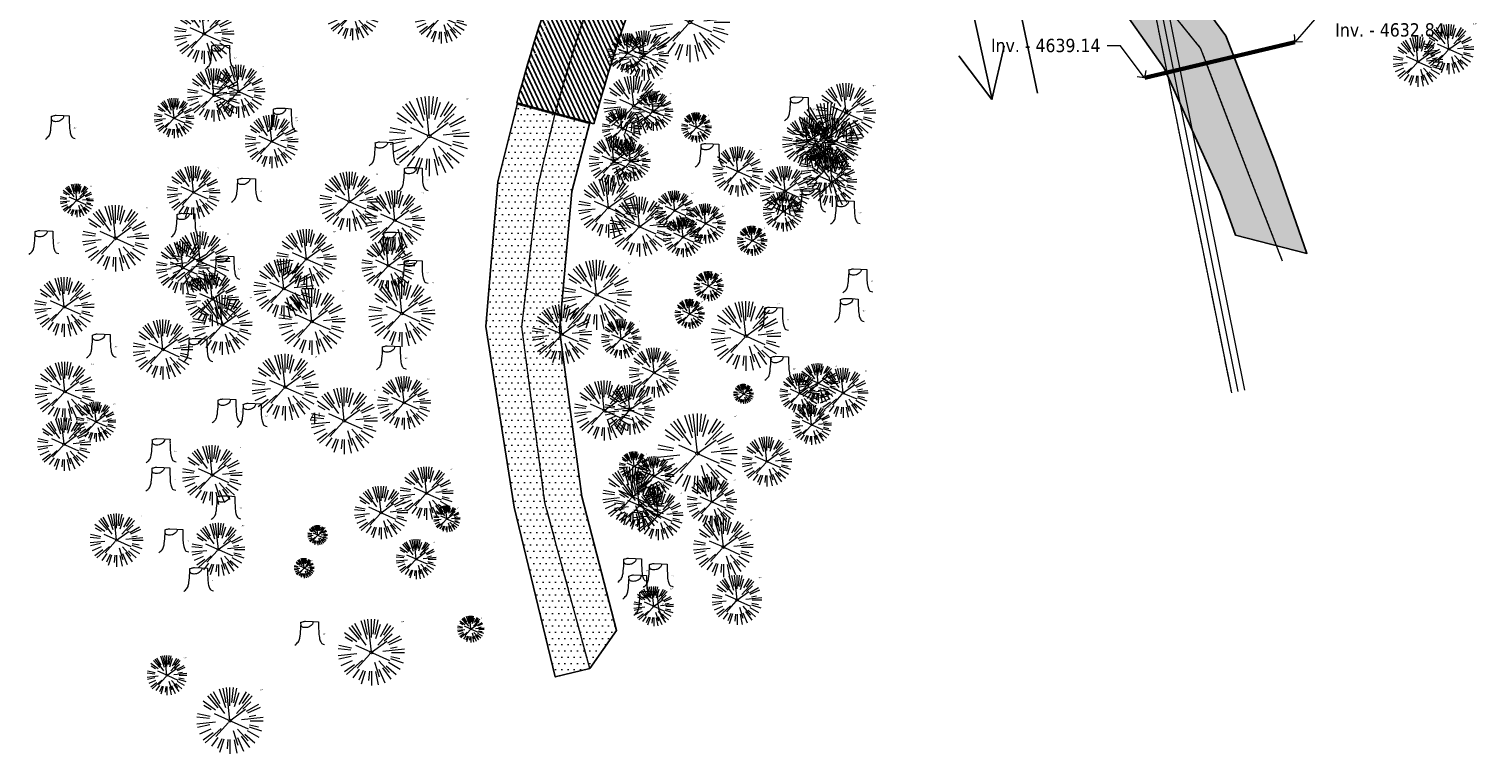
# Model space of a CAD drawing. Header units: feet. Extents: x 1133447 to 1140710, y 647622 to 649877.
# Tile 2 of 84: x 1134495 to 1134932, y 647902 to 648119. Entities that reach past the tile are written whole.
import ezdxf
from ezdxf import colors
from ezdxf.entities.mleader import LeaderData, LeaderLine
from ezdxf.lldxf.tags import DXFTag
from ezdxf.math import Vec2, Vec3

# ---------------------------------------------------------------- set-up
doc = ezdxf.new("R2010")
doc.units = ezdxf.units.FT
doc.header["$MEASUREMENT"] = 0
for name, pattern in [('CENTER2', [1.125, 0.75, -0.125, 0.125, -0.125]), ('HIDDEN', [0.375, 0.25, -0.125]), ('PHANTOM2', [1.25, 0.625, -0.125, 0.125, -0.125, 0.125, -0.125])]:
    doc.linetypes.add(name, pattern=pattern)
for name, color, linetype in [('C-PRKG-ASPH', 8, 'Continuous'), ('C-ROAD-ASPHALT', 1, 'Continuous'), ('C-ROAD-CNTR', 1, 'CENTER2'), ('C-UTIL-WATER-MEP', 7, 'WATER (.5x)'), ('G-XREF', 7, 'Continuous'), ('P-SAWCUT', 4, 'HIDDEN'), ('V-PVMT-ASPH', 111, 'Continuous')]:
    doc.layers.add(name, color=color, linetype=linetype)
doc.layers.add('V-ANNO-TEXT', color=7, linetype='Continuous', lineweight=13, plot=False)
doc.layers.add('V-PVMT-CNTR', color=8, linetype='Continuous', lineweight=5, plot=False)
for name, color, linetype, lineweight in [('V-PVMT-HTCH-ASPH', 8, 'Continuous', 13), ('V-SITE-ROCK', 8, 'Continuous', 18), ('V-SITE-VEGE', 8, 'Continuous', 18), ('V-SITE-VEGE-TEXT', 8, 'Continuous', 18), ('V-UTIL-STRM-LINE', 8, 'STORM (.5x)', 15), ('V-UTIL-WATR-LINE', 8, 'WATER', 15)]:
    doc.layers.add(name, color=color, linetype=linetype, lineweight=lineweight)
doc.styles.add('SEI Annotative', font='tahoma.ttf', dxfattribs={"height": 0.1})
doc.styles.add('SEI-Dim & Leader', font='tahoma.ttf')
doc.styles.get("Standard").update_dxf_attribs({"font": 'arial.ttf'})
tags = doc.linetypes.add('STORM (.5x)', pattern='A,0.75,-0.2,["SD",Standard,S=0.08,R=0,X=-0.1,Y=-0.04],-0.15', length=1.1).pattern_tags.tags
tags[6] = DXFTag(74, 10)
tags = doc.linetypes.add('WATER', pattern='A,1.5,-0.2,["W",Standard,S=0.08,R=0,X=-0.1,Y=-0.04],-0.05', length=1.75).pattern_tags.tags
tags[6] = DXFTag(74, 10)
tags = doc.linetypes.add('WATER (.5x)', pattern='A,0.75,-0.2,["W",Standard,S=0.08,R=0,X=-0.1,Y=-0.04],-0.05', length=1).pattern_tags.tags
tags[6] = DXFTag(74, 10)

# ---------------------------------------------------------------- blocks, each defined once
blk = doc.blocks.new('V-SITE-VEGE-Coniferious Tree 2')
at = {"color": 0, "linetype": 'ByBlock'}
for p, q in [((-0.176, 0.195), (-0.335, 0.372)), ((-0.079, 0.109), (-0.294, 0.405)), ((-0.146, 0.253), (-0.25, 0.433)), ((-0.063, 0.193), (-0.155, 0.476)), ((-0.057, 0.27), (-0.104, 0.489)), ((0, 0.003), (-0.052, 0.497)), ((0, 0.222), (0, 0.5)), ((0.029, 0.275), (0.052, 0.497)), ((0.057, 0.269), (0.104, 0.489)), ((0.069, 0.211), (0.138, 0.426)), ((0.098, 0.109), (0.335, 0.372)), ((0.139, 0.241), (0.25, 0.433)), ((0.187, 0.257), (0.294, 0.405)), ((-0.22, 0.16), (-0.405, 0.294)), ((-0.284, 0.164), (-0.393, 0.227)), ((0.192, 0.173), (0.312, 0.281)), ((0.249, 0.144), (0.433, 0.25)), ((0.266, 0.118), (0.457, 0.203)), ((-0.306, 0.032), (-0.497, 0.052)), ((-0.296, 0.063), (-0.489, 0.104)), ((-0.02, 0.009), (-0.232, 0.103)), ((-0.001, -0.001), (0.235, 0.171)), ((0.173, 0.018), (0.497, 0.052)), ((0.287, 0.061), (0.388, 0.083)), ((0.302, 0), (0.5, 0)), ((-0.218, -0.023), (-0.497, -0.052)), ((-0.302, -0.064), (-0.489, -0.104)), ((-0.288, -0.128), (-0.457, -0.203)), ((-0.132, -0.119), (-0.372, -0.335)), ((-0.023, -0.026), (-0.214, -0.237)), ((0.018, -0.008), (0.272, -0.121)), ((0.048, -0.147), (0.119, -0.367)), ((0.114, -0.127), (0.272, -0.302)), ((0.256, -0.148), (0.433, -0.25)), ((0.289, -0.094), (0.476, -0.155)), ((0.294, -0.062), (0.427, -0.091)), ((-0.255, -0.185), (-0.405, -0.294)), ((-0.184, -0.254), (-0.277, -0.381)), ((-0.121, -0.273), (-0.186, -0.417)), ((-0.091, -0.28), (-0.155, -0.476)), ((-0.03, -0.282), (-0.044, -0.422)), ((0, -0.282), (0, -0.5)), ((0.061, -0.287), (0.104, -0.489)), ((0.113, -0.254), (0.203, -0.457)), ((0.169, -0.232), (0.294, -0.405)), ((0.225, -0.203), (0.372, -0.335))]:
    blk.add_line(p, q, dxfattribs=at)
blk.add_circle((0, 0), 0.0208)
blk = doc.blocks.new('V-SITE-VEGE-Stump')
for points in [[(-0.123, -0.014, 0.052613), (-0.099, 0.008, 0.106195), (-0.091, 0.022, 0.044862), (-0.084, 0.053, 0.020074), (-0.078, 0.123, 0.011675), (-0.077, 0.136, 0.007866), (-0.078, 0.156)], [(-0.078, 0.156, -0.027668), (-0.053, 0.163, -0.067978), (-0.043, 0.164), (0.009, 0.162), (0.054, 0.159)], [(0.015, 0.161, -0.082864), (0.008, 0.142, -0.111324), (-0.002, 0.131, -0.039313), (-0.016, 0.122, -0.049197), (-0.028, 0.118, -0.066002), (-0.045, 0.116, -0.070187), (-0.06, 0.118, -0.114859), (-0.069, 0.122, -0.075938), (-0.077, 0.133)], [(0.054, 0.159, 0.004334), (0.054, 0.137, 0.008344), (0.054, 0.125), (0.056, 0.076, 0.046252), (0.062, 0.032, 0.069625), (0.073, 0.004, 0.149725), (0.079, -0.002, 0.058523), (0.099, -0.009)]]:
    blk.add_lwpolyline(points, format="xyb")
blk = doc.blocks.new('_Open90')
at = {"color": 0, "linetype": 'ByBlock', "lineweight": -2}
for p, q in [((0, 0), (-1, 0)), ((-0.5, 0.5), (0, 0)), ((0, 0), (-0.5, -0.5))]:
    blk.add_line(p, q, dxfattribs=at)
blk = doc.blocks.new('*U1034', base_point=(1135283.03, 648555.63))
at = {"layer": 'V-SITE-VEGE', "linetype": 'ByBlock', "insert": (1135290.26, 648562.88), "char_height": 0.6, "attachment_point": 7, "style": 'SEI-Dim & Leader'}
blk.add_mtext('15"', dxfattribs=at)
blk = doc.blocks.new('*U1035', base_point=(1135283.03, 648555.63))
blk.add_blockref('*U1034', (1135283.03, 648555.63))
blk = doc.blocks.new('*U1036', base_point=(1135283.03, 648555.63))
blk.add_blockref('*U1035', (1135283.03, 648555.63))
at = {"xscale": 14.99981880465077, "yscale": 14.99981880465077, "zscale": 14.99981880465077}
blk.add_blockref('V-SITE-VEGE-Coniferious Tree 2', (1135283.03, 648555.63), dxfattribs=at)
blk = doc.blocks.new('C_PBASE-PACTOLA_02403811')
at = {"layer": 'C-ROAD-ASPHALT'}
for points in [[(1134641.75, 648097.24, -0.047459), (1134675.31, 648187.21, 0.35336), (1134666.8, 648223.94, -0.106181), (1134644.2, 648251.03), (1134637.91, 648263.01), (1134624.34, 648241.53), (1134586.21, 648314.11), (1134596.83, 648319.69, 0.414214), (1134601.03, 648333.19), (1134601.03, 648333.19, -0.272199), (1134605.1, 648418.24), (1134606.84, 648420.9, -0.102173), (1134622.24, 648436.38, 0.468797), (1134623.09, 648444.02, -0.039414), (1134613.59, 648455.57), (1134609.94, 648460.8, -0.104209), (1134568.35, 648558.72), (1134550.7, 648648.51, -0.01381), (1134546.06, 648676.18), (1134536.98, 648741.16, -0.094333), (1134542.66, 648856.22), (1134551.22, 648891.6, -0.010799), (1134557.39, 648914.9)], [(1134664.93, 648091.02, -0.049927), (1134699, 648181.01), (1134709.51, 648185.7), (1134742.08, 648205.35)]]:
    blk.add_lwpolyline(points, format="xyb", dxfattribs=at)
blk.add_lwpolyline([(1134641.75, 648097.24), (1134664.93, 648091.02)], dxfattribs=at)
at = {"layer": 'C-ROAD-CNTR', "flags": 128}
blk.add_lwpolyline([(1134682.82, 648422.25), (1134669.22, 648425.85, -0.177469), (1134620.15, 648460.15), (1134616.5, 648465.38, -0.104209), (1134576.2, 648560.26), (1134558.55, 648650.05, -0.01381), (1134553.98, 648677.28), (1134544.9, 648742.27, -0.094333), (1134550.43, 648854.34), (1134559, 648889.72, -0.142864), (1134712.37, 649156.83), (1134786.2, 649227.81, -0.041643), (1134812.01, 649248.79), (1134833.03, 649263.15, -0.265468), (1134926.96, 649270.71), (1134949.26, 649260.25, -0.036701), (1135013.16, 649224.33), (1135075.32, 649183.13, -0.302523), (1135105.39, 649111.58), (1135099.69, 649081.89, -0.049273), (1135094.1, 649063.04), (1135036.84, 648922.4, -0.009219), (1135029.58, 648905.45), (1134962.36, 648756.34, -0.019155), (1134945.3, 648722.05), (1134909.79, 648657.07, -0.111237), (1134866.24, 648607.57), (1134762.18, 648532.09, 0.322945), (1134716.4, 648393.22), (1134719.72, 648382.71, -0.171424), (1134715.29, 648249.56), (1134707.16, 648228.78, -0.022723), (1134688.71, 648187.28, 0.05045), (1134653.34, 648094.13)], format="xyb", dxfattribs=at)
at = {"layer": 'C-UTIL-WATER-MEP', "flags": 128}
for points in [[(1134798.21, 648100.15), (1134772.37, 648223.95)], [(1134784.62, 648098.27), (1134757.62, 648221.86)], [(1134784.57, 648098.26), (1134788.22, 648114.35)], [(1134784.57, 648098.26), (1134774.64, 648111.44)]]:
    blk.add_lwpolyline(points, dxfattribs=at)
blk = doc.blocks.new('C_PHTCH-PACTOLA_02403811')
at = {"layer": 'C-PRKG-ASPH'}
h = blk.add_hatch(dxfattribs=at)
h.set_pattern_fill('ANSI31', color=256, scale=10, angle=70)
edge = h.paths.add_edge_path(flags=16)
edge.add_arc((1135093.57, 648760.36), 542, 143.5704, 153.2664, ccw=False)
edge.add_arc((1135093.57, 648760.36), 542, 133.8743, 143.5704, ccw=False)
edge.add_line((1134717.92, 649151.06), (1134791.74, 649222.04))
edge.add_arc((1134924.81, 649083.64), 192, 124.3358, 133.8743, ccw=False)
edge.add_line((1134816.52, 649242.18), (1134837.54, 649256.54))
edge.add_arc((1134886.61, 649184.7), 87, 64.8666, 124.3358, ccw=False)
edge.add_line((1134923.57, 649263.47), (1134945.86, 649253.01))
edge.add_arc((1134736.9, 648807.59), 492, 56.4591, 64.8666, ccw=False)
edge.add_line((1135008.74, 649217.67), (1135070.9, 649176.46))
edge.add_arc((1135036.64, 649124.78), 62, -10.868, 56.4591, ccw=False)
edge.add_line((1135097.53, 649113.09), (1135091.83, 649083.4))
edge.add_arc((1135001.48, 649100.74), 92, 337.8486, 349.132, ccw=False)
edge.add_line((1135086.69, 649066.05), (1135029.44, 648925.41))
edge.add_arc((1134573.75, 649110.92), 492, 335.736, 337.8486, ccw=False)
edge.add_line((1135022.29, 648908.74), (1134970.11, 648792.98))
edge.add_line((1134970.11, 648792.98), (1134955.07, 648759.62))
edge.add_arc((1134506.53, 648961.81), 492, 331.3466, 335.736, ccw=False)
edge.add_line((1134938.28, 648725.89), (1134902.77, 648660.9))
edge.add_arc((1134778.16, 648728.99), 142, 305.9573, 331.3466, ccw=False)
edge.add_line((1134861.54, 648614.05), (1134757.48, 648538.57))
edge.add_arc((1134835.58, 648430.91), 133, 125.9573, 166.4172)
edge.add_arc((1134672.28, 648470.36), 35, 244.1086, 346.4172, ccw=False)
edge.add_arc((1134691.46, 648509.91), 78.96, 214.9055, 244.1168, ccw=False)
edge.add_line((1134626.71, 648464.73), (1134623.06, 648469.96))
edge.add_arc((1134821.51, 648608.47), 242, 191.1168, 214.9138, ccw=False)
edge.add_line((1134584.05, 648561.81), (1134566.4, 648651.59))
edge.add_arc((1135049.17, 648746.46), 492, 187.9519, 191.1168, ccw=False)
edge.add_line((1134561.9, 648678.39), (1134552.83, 648743.38))
edge.add_arc((1134842.02, 648783.77), 292, 166.3961, 187.9519, ccw=False)
edge.add_line((1134558.21, 648852.45), (1134566.77, 648887.84))
edge.add_arc((1135093.57, 648760.36), 542, 158.0478, 166.3961, ccw=False)
edge.add_arc((1135093.57, 648760.36), 542, 153.2664, 158.0478, ccw=False)
edge = h.paths.add_edge_path()
edge.add_line((1134664.93, 648091.02), (1134641.75, 648097.24))
edge.add_arc((1135131.44, 647965.88), 507, 154.1155, 164.9841, ccw=False)
edge.add_arc((1135131.44, 647965.88), 507, 153.4315, 154.1155, ccw=False)
edge.add_arc((1134241.51, 648410.91), 488, 333.4315, 338.6384)
edge.add_line((1134695.99, 648233.15), (1134704.11, 648253.93))
edge.add_arc((1134529.03, 648322.41), 188, 338.6384, 377.1955)
edge.add_arc((1134651.31, 648360.25), 60, 17.1955, 74.9727)
edge.add_line((1134666.86, 648418.2), (1134661.5, 648419.81))
edge.add_arc((1134691.49, 648509.95), 95, 223.9419, 251.5981, ccw=False)
edge.add_arc((1134691.54, 648509.98), 95.06, 214.9166, 223.9393, ccw=False)
edge.add_line((1134613.59, 648455.57), (1134609.94, 648460.8))
edge.add_arc((1134821.51, 648608.47), 258, 191.1168, 214.9138, ccw=False)
edge.add_line((1134568.35, 648558.72), (1134550.7, 648648.51))
edge.add_arc((1135049.17, 648746.46), 508, 187.9519, 191.1168, ccw=False)
edge.add_line((1134546.06, 648676.18), (1134536.98, 648741.16))
edge.add_arc((1134842.02, 648783.77), 308, 166.3961, 187.9519, ccw=False)
edge.add_line((1134542.66, 648856.22), (1134551.22, 648891.6))
edge.add_arc((1135093.57, 648760.36), 558, 163.9213, 166.3961, ccw=False)
edge.add_arc((1134538.18, 648920.44), 20, 343.9213, 402.7699)
edge.add_line((1134552.86, 648934.02), (1134533.45, 648955.01))
edge.add_arc((1135093.57, 648760.36), 592.98, 146.01874, 160.8371, ccw=False)
edge.add_line((1134601.86, 649091.79), (1134616.58, 649064.03))
edge.add_arc((1134621, 649066.38), 5, 207.9516, 327.0741)
edge.add_arc((1135093.57, 648760.36), 558, 133.8743, 147.0741, ccw=False)
edge.add_line((1134706.83, 649162.6), (1134780.65, 649233.58))
edge.add_arc((1134924.81, 649083.64), 208, 124.3358, 133.8743, ccw=False)
edge.add_line((1134807.49, 649255.39), (1134828.52, 649269.75))
edge.add_arc((1134886.61, 649184.7), 103, 64.8666, 124.3358, ccw=False)
edge.add_line((1134930.36, 649277.95), (1134952.66, 649267.49))
edge.add_arc((1134736.9, 648807.59), 508, 56.4591, 64.8666, ccw=False)
edge.add_line((1135017.58, 649231), (1135079.74, 649189.8))
edge.add_arc((1135036.64, 649124.78), 78, -10.868, 56.4591, ccw=False)
edge.add_line((1135113.25, 649110.08), (1135107.54, 649080.38))
edge.add_arc((1135001.48, 649100.74), 108, 337.8486, 349.132, ccw=False)
edge.add_line((1135101.51, 649060.02), (1135044.25, 648919.38))
edge.add_arc((1134573.75, 649110.92), 508, 335.736, 337.8486, ccw=False)
edge.add_line((1135036.87, 648902.16), (1134969.66, 648753.05))
edge.add_arc((1134506.53, 648961.81), 508, 331.3466, 335.736, ccw=False)
edge.add_line((1134952.32, 648718.22), (1134916.81, 648653.23))
edge.add_arc((1134778.16, 648728.99), 158, 305.9573, 331.3466, ccw=False)
edge.add_line((1134870.94, 648601.1), (1134766.88, 648525.62))
edge.add_arc((1134835.58, 648430.91), 117, 125.9573, 162.2649)
edge.add_arc((1134752.71, 648457.41), 30, 162.2649, 196.8024)
edge.add_arc((1134835.58, 648430.91), 113, 170.9217, 197.5477)
edge.add_line((1134727.84, 648396.84), (1134731.16, 648386.32))
edge.add_arc((1134529.03, 648322.41), 212, 11.3401, 17.5477, ccw=False)
edge.add_arc((1134529.06, 648322.4), 211.97, -20.6491, 11.3422, ccw=False)
edge.add_arc((1134759.87, 648235.31), 34.72, 159.1872, 239.4136)
edge.add_line((1134742.2, 648205.42), (1134709.51, 648185.7))
edge.add_line((1134709.51, 648185.7), (1134699, 648181.01))
edge.add_arc((1135131.44, 647965.88), 483, 153.5512, 164.9841)
blk = doc.blocks.new('C_XBASE-PACTOLA_02403811')
at = {"layer": 'V-PVMT-HTCH-ASPH', "transparency": 33554483}
h = blk.add_hatch(dxfattribs=at)
h.set_pattern_fill('DOTS', color=256, scale=30)
h.paths.add_polyline_path([(1134742.08, 648205.35), (1134743, 648204.66), (1134781.82, 648181.92), (1134815.22, 648160.19), (1134833.75, 648146.24), (1134854.82, 648117.46), (1134869.62, 648079.36), (1134879.19, 648052.01), (1134857.77, 648057.45), (1134853.11, 648070.45), (1134836.3, 648107.68), (1134820.56, 648130.07), (1134803.91, 648145.91), (1134772.43, 648164.25), (1134732.88, 648182.77), (1134724.14, 648184.69), (1134709.51, 648185.7)])
h = blk.add_hatch(dxfattribs=at)
h.set_pattern_fill('DOTS', color=256, scale=30)
h.paths.add_polyline_path([(1134641.99, 648097.17), (1134663.75, 648091.34), (1134658.32, 648070.65), (1134654.64, 648028.99), (1134661.36, 647978.88), (1134671.77, 647938.63), (1134663.72, 647927.17), (1134653.31, 647924.66), (1134641, 647975.69), (1134632.45, 648030.07), (1134636.03, 648073.52)])
at = {"layer": 'V-PVMT-ASPH', "flags": 128}
for points in [[(1134742.08, 648205.35), (1134743, 648204.66), (1134781.82, 648181.92), (1134815.22, 648160.19), (1134833.75, 648146.24), (1134854.82, 648117.46), (1134869.62, 648079.36), (1134879.19, 648052.01), (1134857.77, 648057.45), (1134853.11, 648070.45), (1134836.3, 648107.68), (1134820.56, 648130.07), (1134803.91, 648145.91), (1134772.43, 648164.25), (1134732.88, 648182.77), (1134724.14, 648184.69), (1134709.51, 648185.7)], [(1134641.99, 648097.17), (1134663.75, 648091.34), (1134658.32, 648070.65), (1134654.64, 648028.99), (1134661.36, 647978.88), (1134671.77, 647938.63), (1134663.72, 647927.17), (1134653.31, 647924.66), (1134641, 647975.69), (1134632.45, 648030.07), (1134636.03, 648073.52)]]:
    blk.add_lwpolyline(points, close=True, dxfattribs=at)
for points in [[(1134653.31, 647924.66), (1134641, 647975.69), (1134632.45, 648030.07), (1134636.03, 648073.52), (1134641.99, 648097.17)], [(1134653.31, 647924.66), (1134641, 647975.69), (1134632.45, 648030.07), (1134636.03, 648073.52), (1134641.99, 648097.17)], [(1134671.77, 647938.63), (1134661.36, 647978.88), (1134654.64, 648028.99), (1134658.32, 648070.65), (1134663.75, 648091.34)]]:
    blk.add_lwpolyline(points, dxfattribs=at)
at = {"layer": 'V-PVMT-CNTR', "lineweight": 5, "flags": 128}
for points in [[(1134776.11, 648172.36), (1134809.2, 648153.56), (1134827.28, 648138.42), (1134847.24, 648113.65), (1134861.79, 648075.58), (1134871.78, 648049.79)], [(1134663.72, 647927.17), (1134650.25, 647977.04), (1134643.31, 648029.9), (1134648.12, 648072.06), (1134653.34, 648094.13)]]:
    blk.add_lwpolyline(points, dxfattribs=at)
at = {"layer": 'V-PVMT-CNTR', "linetype": 'CENTER2', "lineweight": 5, "flags": 128}
for points in [[(1134776.11, 648172.36), (1134809.2, 648153.56), (1134827.28, 648138.42), (1134847.24, 648113.65), (1134861.79, 648075.58), (1134871.78, 648049.79)], [(1134663.72, 647927.17), (1134650.25, 647977.04), (1134643.31, 648029.9), (1134648.12, 648072.06), (1134653.34, 648094.13)]]:
    blk.add_lwpolyline(points, dxfattribs=at)
at = {"layer": 'V-UTIL-STRM-LINE', "const_width": 1.25, "flags": 128}
blk.add_lwpolyline([(1134875.63, 648115.53), (1134830.44, 648104.8)], dxfattribs=at)
at = {"layer": 'V-UTIL-STRM-LINE', "ltscale": 0.75, "const_width": 0.2, "flags": 128}
blk.add_lwpolyline([(1134875.63, 648115.53), (1134830.44, 648104.8)], dxfattribs=at)
at = {"layer": 'V-UTIL-WATR-LINE', "flags": 128}
for points in [[(1134858.56, 648010.49), (1134826.55, 648169.78), (1134826.36, 648170.82), (1134717.16, 648725.14), (1134629.62, 649043.23), (1134625.05, 649060.91), (1134616.07, 649112.68), (1134604.91, 649127.23)], [(1134860.52, 648010.88), (1134828.52, 648170.15), (1134828.33, 648171.19), (1134719.11, 648725.6), (1134719.1, 648725.64)]]:
    blk.add_lwpolyline(points, dxfattribs=at)
at = {"layer": 'V-UTIL-WATR-LINE', "ltscale": 0.75, "flags": 128}
blk.add_lwpolyline([(1134856.6, 648010.1), (1134824.59, 648169.4), (1134824.4, 648170.45), (1134715.22, 648724.68), (1134627.69, 649042.71), (1134623.1, 649060.49), (1134614.19, 649111.86), (1134603.32, 649126.01)], dxfattribs=at)
at = {"layer": 'V-UTIL-WATR-LINE', "linetype": 'PHANTOM2', "ltscale": 0.75, "flags": 128}
blk.add_lwpolyline([(1134856.6, 648010.1), (1134824.59, 648169.4), (1134824.4, 648170.45), (1134715.22, 648724.68), (1134627.69, 649042.71), (1134623.1, 649060.49), (1134614.19, 649111.86), (1134603.32, 649126.01)], dxfattribs=at)
at = {"layer": 'V-SITE-VEGE', "rotation": 8.537736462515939e-07}
for p, xscale, yscale, zscale in [((1134592.44, 648124.15), 15.99980672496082, 15.99980672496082, 15.99980672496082), ((1134619.04, 648123.17), 15.99980672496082, 15.99980672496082, 15.99980672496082), ((1134693.8, 648121.52), 23.99971008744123, 23.99971008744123, 23.99971008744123), ((1134675.13, 648112.19), 11.99985504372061, 11.99985504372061, 11.99985504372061), ((1134550.76, 648099.66), 15.99980672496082, 15.99980672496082, 15.99980672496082), ((1134558.15, 648100.73), 15.99980672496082, 15.99980672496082, 15.99980672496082), ((1134682.73, 648094.83), 11.99985504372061, 11.99985504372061, 11.99985504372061), ((1134538.79, 648092.71), 11.99985504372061, 11.99985504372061, 11.99985504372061), ((1134615.49, 648087.26), 23.99971008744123, 23.99971008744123, 23.99971008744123), ((1134568.12, 648085.66), 15.99980672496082, 15.99980672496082, 15.99980672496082), ((1134673.38, 648089.62), 11.99985504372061, 11.99985504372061, 11.99985504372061), ((1134731.56, 648084.9), 11.99985504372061, 11.99985504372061, 11.99985504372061), ((1134675.91, 648079.7), 11.99985504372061, 11.99985504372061, 11.99985504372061), ((1134544.62, 648070.34), 15.99980672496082, 15.99980672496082, 15.99980672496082), ((1134689.22, 648064.91), 11.99985504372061, 11.99985504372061, 11.99985504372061), ((1134721.82, 648064.61), 11.99985504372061, 11.99985504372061, 11.99985504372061), ((1134698.53, 648060.99), 11.99985504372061, 11.99985504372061, 11.99985504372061), ((1134691.73, 648056.88), 11.99985504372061, 11.99985504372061, 11.99985504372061), ((1134541.4, 648047.72), 15.99980672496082, 15.99980672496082, 15.99980672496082), ((1134603.17, 648048.34), 15.99980672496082, 15.99980672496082, 15.99980672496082), ((1134550.23, 648038.17), 15.99980672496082, 15.99980672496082, 15.99980672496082), ((1134673.15, 648026.34), 11.99985504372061, 11.99985504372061, 11.99985504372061), ((1134732.33, 648012.98), 11.99985504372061, 11.99985504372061, 11.99985504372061), ((1134607.91, 648007.08), 15.99980672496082, 15.99980672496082, 15.99980672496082), ((1134726.79, 648009.92), 11.99985504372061, 11.99985504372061, 11.99985504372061), ((1134709.91, 648009.78), 5.999927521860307, 5.999927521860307, 5.999927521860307), ((1134515.33, 648001.39), 11.99985504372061, 11.99985504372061, 11.99985504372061), ((1134730.38, 648000.49), 11.99985504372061, 11.99985504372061, 11.99985504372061), ((1134505.73, 647994.59), 15.99980672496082, 15.99980672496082, 15.99980672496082), ((1134696.04, 647991.86), 23.99971008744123, 23.99971008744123, 23.99971008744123), ((1134614.66, 647979.89), 15.99980672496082, 15.99980672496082, 15.99980672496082), ((1134683.03, 647985), 11.99985504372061, 11.99985504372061, 11.99985504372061), ((1134600.99, 647974.07), 15.99980672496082, 15.99980672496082, 15.99980672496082), ((1134521.49, 647965.8), 15.99980672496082, 15.99980672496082, 15.99980672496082), ((1134620.78, 647972.2), 7.99990336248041, 7.99990336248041, 7.99990336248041), ((1134552.09, 647962.97), 15.99980672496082, 15.99980672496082, 15.99980672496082), ((1134581.94, 647967.29), 5.999927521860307, 5.999927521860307, 5.999927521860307), ((1134611.54, 647960.08), 11.99985504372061, 11.99985504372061, 11.99985504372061), ((1134577.9, 647957.41), 5.999927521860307, 5.999927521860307, 5.999927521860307), ((1134682.91, 647945.9), 11.99985504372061, 11.99985504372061, 11.99985504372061), ((1134627.95, 647939.06), 7.99990336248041, 7.99990336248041, 7.99990336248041), ((1134536.65, 647925.15), 11.99985504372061, 11.99985504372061, 11.99985504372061)]:
    blk.add_blockref('V-SITE-VEGE-Coniferious Tree 2', p, dxfattribs=dict(at, xscale=xscale, yscale=yscale, zscale=zscale))
at = {"layer": 'V-SITE-VEGE'}
for name, p, xscale, yscale, zscale in [('V-SITE-VEGE-Coniferious Tree 2', (1134547.82, 648118.02), 17.99978256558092, 17.99978256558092, 17.99978256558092), ('V-SITE-VEGE-Coniferious Tree 2', (1134680.01, 648111.5), 14.99981880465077, 14.99981880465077, 14.99981880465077), ('V-SITE-VEGE-Stump', (1134553.28, 648108.11), 40.31522404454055, 40.31522404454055, 40.31522404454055), ('V-SITE-VEGE-Coniferious Tree 2', (1134676.92, 648096.39), 17.99978256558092, 17.99978256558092, 17.99978256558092), ('V-SITE-VEGE-Coniferious Tree 2', (1134740.71, 648094.24), 17.99978256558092, 17.99978256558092, 17.99978256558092), ('V-SITE-VEGE-Stump', (1134727.19, 648092.5), 40.31522404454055, 40.31522404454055, 40.31522404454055), ('V-SITE-VEGE-Coniferious Tree 2', (1134735.21, 648086.8), 20.99974632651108, 20.99974632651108, 20.99974632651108), ('V-SITE-VEGE-Stump', (1134505.11, 648086.95), 40.31522404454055, 40.31522404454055, 40.31522404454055), ('V-SITE-VEGE-Stump', (1134571.79, 648089.11), 40.31522404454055, 40.31522404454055, 40.31522404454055), ('V-SITE-VEGE-Coniferious Tree 2', (1134695.79, 648089.89), 8.999891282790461, 8.999891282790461, 8.999891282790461), ('V-SITE-VEGE-Coniferious Tree 2', (1134729.06, 648085.4), 14.99981880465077, 14.99981880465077, 14.99981880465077), ('V-SITE-VEGE-Coniferious Tree 2', (1134736.63, 648085.35), 14.99981880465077, 14.99981880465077, 14.99981880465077), ('V-SITE-VEGE-Stump', (1134602.39, 648078.96), 40.31522404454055, 40.31522404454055, 40.31522404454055), ('V-SITE-VEGE-Coniferious Tree 2', (1134670.95, 648079.7), 14.99981880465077, 14.99981880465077, 14.99981880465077), ('V-SITE-VEGE-Stump', (1134700.31, 648078.47), 40.31522404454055, 40.31522404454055, 40.31522404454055), ('V-SITE-VEGE-Coniferious Tree 2', (1134708.19, 648076.62), 14.99981880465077, 14.99981880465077, 14.99981880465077), ('V-SITE-VEGE-Coniferious Tree 2', (1134734.68, 648077.43), 14.99981880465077, 14.99981880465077, 14.99981880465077), ('V-SITE-VEGE-Coniferious Tree 2', (1134736.5, 648073.52), 14.99981880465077, 14.99981880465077, 14.99981880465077), ('V-SITE-VEGE-Stump', (1134561.04, 648068.01), 40.31522404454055, 40.31522404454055, 40.31522404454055), ('V-SITE-VEGE-Coniferious Tree 2', (1134591.49, 648067.56), 17.99978256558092, 17.99978256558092, 17.99978256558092), ('V-SITE-VEGE-Stump', (1134611.15, 648071.27), 40.31522404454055, 40.31522404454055, 40.31522404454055), ('V-SITE-VEGE-Coniferious Tree 2', (1134669.29, 648065.76), 17.99978256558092, 17.99978256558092, 17.99978256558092), ('V-SITE-VEGE-Coniferious Tree 2', (1134722.39, 648070.78), 14.99981880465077, 14.99981880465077, 14.99981880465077), ('V-SITE-VEGE-Coniferious Tree 2', (1134509.54, 648067.94), 9.999879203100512, 9.999879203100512, 9.999879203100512), ('V-SITE-VEGE-Coniferious Tree 2', (1134605.13, 648061.96), 17.99978256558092, 17.99978256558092, 17.99978256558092), ('V-SITE-VEGE-Stump', (1134730.66, 648064.91), 40.31522404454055, 40.31522404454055, 40.31522404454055), ('V-SITE-VEGE-Coniferious Tree 2', (1134521.22, 648056.56), 19.99975840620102, 19.99975840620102, 19.99975840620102), ('V-SITE-VEGE-Coniferious Tree 2', (1134678.64, 648060.06), 17.99978256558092, 17.99978256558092, 17.99978256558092), ('V-SITE-VEGE-Stump', (1134740.98, 648061.33), 40.31522404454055, 40.31522404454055, 40.31522404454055), ('V-SITE-VEGE-Stump', (1134542.83, 648057.49), 40.31522404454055, 40.31522404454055, 40.31522404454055), ('V-SITE-VEGE-Stump', (1134500.17, 648052.3), 40.31522404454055, 40.31522404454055, 40.31522404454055), ('V-SITE-VEGE-Coniferious Tree 2', (1134546.61, 648049.64), 17.99978256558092, 17.99978256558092, 17.99978256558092), ('V-SITE-VEGE-Coniferious Tree 2', (1134578.55, 648050.34), 17.99978256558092, 17.99978256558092, 17.99978256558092), ('V-SITE-VEGE-Stump', (1134604.94, 648051.82), 40.31522404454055, 40.31522404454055, 40.31522404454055), ('V-SITE-VEGE-Coniferious Tree 2', (1134712.51, 648055.82), 8.999891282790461, 8.999891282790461, 8.999891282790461), ('V-SITE-VEGE-Stump', (1134554.59, 648044.66), 40.31522404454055, 40.31522404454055, 40.31522404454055), ('V-SITE-VEGE-Coniferious Tree 2', (1134571.75, 648041.42), 17.99978256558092, 17.99978256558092, 17.99978256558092), ('V-SITE-VEGE-Stump', (1134611.13, 648043.38), 40.31522404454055, 40.31522404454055, 40.31522404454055), ('V-SITE-VEGE-Coniferious Tree 2', (1134665.76, 648039.55), 20.99974632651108, 20.99974632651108, 20.99974632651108), ('V-SITE-VEGE-Coniferious Tree 2', (1134505.8, 648035.89), 17.99978256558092, 17.99978256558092, 17.99978256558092), ('V-SITE-VEGE-Coniferious Tree 2', (1134607.23, 648033.96), 19.99975840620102, 19.99975840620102, 19.99975840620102), ('V-SITE-VEGE-Coniferious Tree 2', (1134699.43, 648042.18), 8.999891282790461, 8.999891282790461, 8.999891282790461), ('V-SITE-VEGE-Stump', (1134744.74, 648040.78), 40.31522404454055, 40.31522404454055, 40.31522404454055), ('V-SITE-VEGE-Coniferious Tree 2', (1134553.28, 648030.48), 17.99978256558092, 17.99978256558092, 17.99978256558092), ('V-SITE-VEGE-Coniferious Tree 2', (1134580.22, 648031.51), 19.99975840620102, 19.99975840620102, 19.99975840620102), ('V-SITE-VEGE-Coniferious Tree 2', (1134655.33, 648027.68), 17.99978256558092, 17.99978256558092, 17.99978256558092), ('V-SITE-VEGE-Coniferious Tree 2', (1134693.73, 648033.81), 8.999891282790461, 8.999891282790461, 8.999891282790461), ('V-SITE-VEGE-Coniferious Tree 2', (1134710.64, 648027.16), 20.99974632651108, 20.99974632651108, 20.99974632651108), ('V-SITE-VEGE-Stump', (1134719.4, 648029.26), 40.31522404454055, 40.31522404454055, 40.31522404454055), ('V-SITE-VEGE-Stump', (1134742.21, 648031.89), 40.31522404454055, 40.31522404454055, 40.31522404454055), ('V-SITE-VEGE-Coniferious Tree 2', (1134535.44, 648023.12), 17.99978256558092, 17.99978256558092, 17.99978256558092), ('V-SITE-VEGE-Stump', (1134517.43, 648021.18), 40.31522404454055, 40.31522404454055, 40.31522404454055), ('V-SITE-VEGE-Stump', (1134546.45, 648019.85), 40.31522404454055, 40.31522404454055, 40.31522404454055), ('V-SITE-VEGE-Coniferious Tree 2', (1134572.16, 648011.77), 19.99975840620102, 19.99975840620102, 19.99975840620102), ('V-SITE-VEGE-Stump', (1134604.57, 648017.62), 40.31522404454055, 40.31522404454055, 40.31522404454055), ('V-SITE-VEGE-Coniferious Tree 2', (1134683.03, 648016.14), 14.99981880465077, 14.99981880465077, 14.99981880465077), ('V-SITE-VEGE-Coniferious Tree 2', (1134505.95, 648010.45), 17.99978256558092, 17.99978256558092, 17.99978256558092), ('V-SITE-VEGE-Stump', (1134721.27, 648014.46), 40.31522404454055, 40.31522404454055, 40.31522404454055), ('V-SITE-VEGE-Coniferious Tree 2', (1134739.83, 648010.06), 14.99981880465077, 14.99981880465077, 14.99981880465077), ('V-SITE-VEGE-Coniferious Tree 2', (1134668.06, 648004.79), 17.99978256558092, 17.99978256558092, 17.99978256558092), ('V-SITE-VEGE-Coniferious Tree 2', (1134589.91, 648001.68), 19.99975840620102, 19.99975840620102, 19.99975840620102), ('V-SITE-VEGE-Coniferious Tree 2', (1134675.71, 648004.96), 14.99981880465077, 14.99981880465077, 14.99981880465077), ('V-SITE-VEGE-Stump', (1134555.18, 648001.63), 40.31522404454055, 40.31522404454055, 40.31522404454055), ('V-SITE-VEGE-Stump', (1134562.74, 648000.34), 40.31522404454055, 40.31522404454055, 40.31522404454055), ('V-SITE-VEGE-Stump', (1134535.39, 647989.7), 40.31522404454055, 40.31522404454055, 40.31522404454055), ('V-SITE-VEGE-Coniferious Tree 2', (1134716.93, 647989.42), 14.99981880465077, 14.99981880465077, 14.99981880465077), ('V-SITE-VEGE-Coniferious Tree 2', (1134550.26, 647985.35), 17.99978256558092, 17.99978256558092, 17.99978256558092), ('V-SITE-VEGE-Coniferious Tree 2', (1134677.06, 647987.99), 8.999891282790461, 8.999891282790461, 8.999891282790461), ('V-SITE-VEGE-Stump', (1134535.31, 647981.14), 40.31522404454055, 40.31522404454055, 40.31522404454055), ('V-SITE-VEGE-Coniferious Tree 2', (1134676.6, 647978.89), 17.99978256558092, 17.99978256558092, 17.99978256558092), ('V-SITE-VEGE-Coniferious Tree 2', (1134678.6, 647976.13), 14.99981880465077, 14.99981880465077, 14.99981880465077), ('V-SITE-VEGE-Coniferious Tree 2', (1134700.41, 647977.31), 14.99981880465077, 14.99981880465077, 14.99981880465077), ('V-SITE-VEGE-Stump', (1134554.88, 647972.54), 40.31522404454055, 40.31522404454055, 40.31522404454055), ('V-SITE-VEGE-Coniferious Tree 2', (1134684.25, 647973.29), 14.99981880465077, 14.99981880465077, 14.99981880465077), ('V-SITE-VEGE-Coniferious Tree 2', (1134703.85, 647963.68), 17.99978256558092, 17.99978256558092, 17.99978256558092), ('V-SITE-VEGE-Stump', (1134539.21, 647962.61), 40.31522404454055, 40.31522404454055, 40.31522404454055), ('V-SITE-VEGE-Stump', (1134546.65, 647950.94), 40.31522404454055, 40.31522404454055, 40.31522404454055), ('V-SITE-VEGE-Stump', (1134677.09, 647953.77), 40.31522404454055, 40.31522404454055, 40.31522404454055), ('V-SITE-VEGE-Stump', (1134684.77, 647952.17), 40.31522404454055, 40.31522404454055, 40.31522404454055), ('V-SITE-VEGE-Stump', (1134678.6, 647948.72), 40.31522404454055, 40.31522404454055, 40.31522404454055), ('V-SITE-VEGE-Coniferious Tree 2', (1134707.96, 647947.8), 14.99981880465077, 14.99981880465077, 14.99981880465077), ('V-SITE-VEGE-Stump', (1134681.91, 647943.83), 40.31522404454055, 40.31522404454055, 40.31522404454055), ('V-SITE-VEGE-Stump', (1134580.04, 647934.81), 40.31522404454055, 40.31522404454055, 40.31522404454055), ('V-SITE-VEGE-Coniferious Tree 2', (1134598.07, 647932.05), 19.99975840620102, 19.99975840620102, 19.99975840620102), ('V-SITE-VEGE-Coniferious Tree 2', (1134555.59, 647911.51), 19.99975840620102, 19.99975840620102, 19.99975840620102)]:
    blk.add_blockref(name, p, dxfattribs=dict(at, xscale=xscale, yscale=yscale, zscale=zscale))
for p in [(1134921.89, 648113.4), (1134912.58, 648109.64)]:
    blk.add_blockref('*U1036', p, dxfattribs=at)
at = {"layer": 'V-SITE-ROCK', "style": 'SEI Annotative'}
blk.add_text("4'", height=3.2, dxfattribs=at).set_placement((1134579.46, 648000.92))
at = {"layer": 'V-SITE-VEGE-TEXT', "char_height": 0.4, "attachment_point": 7, "style": 'SEI-Dim & Leader'}
for s, insert in [('15"', (1134686.49, 648118)), ('12"', (1134680.12, 648117.19)), ('12"', (1134556.76, 648110.71)), ('16"', (1134557.74, 648106.66)), ('16"', (1134565.13, 648107.73)), ('18"', (1134684.89, 648104.39)), ('12"', (1134687.71, 648099.83)), ('18"', (1134748.68, 648102.24)), ('12"', (1134543.77, 648097.71)), ('24"', (1134626.46, 648098.26)), ('21"', (1134744.68, 648096.3)), ('16"', (1134575.1, 648092.66)), ('12"', (1134575.27, 648091.71)), ('12"', (1134678.37, 648094.62)), ('9"', (1134699.27, 648093.39)), ('15"', (1134730.66, 648095.1)), ('15"', (1134735.54, 648091.9)), ('15"', (1134743.11, 648091.85)), ('16"', (1134508.59, 648089.55)), ('12"', (1134736.55, 648089.9)), ('15"', (1134677.43, 648086.2)), ('12"', (1134680.89, 648084.7)), ('15"', (1134714.67, 648083.12)), ('15"', (1134741.16, 648083.93)), ('12"', (1134605.87, 648081.56)), ('18"', (1134703.79, 648081.07)), ('15"', (1134742.98, 648080.02)), ('16"', (1134551.6, 648077.34)), ('18"', (1134599.46, 648075.56)), ('12"', (1134614.62, 648073.87)), ('18"', (1134677.26, 648073.76)), ('15"', (1134728.87, 648077.28)), ('10"', (1134513.53, 648071.94)), ('12"', (1134564.52, 648070.61)), ('18"', (1134613.11, 648069.96)), ('12"', (1134694.21, 648069.91)), ('12"', (1134726.81, 648069.61)), ('20"', (1134530.19, 648065.56)), ('18"', (1134686.61, 648068.06)), ('12"', (1134703.52, 648065.99)), ('12"', (1134734.14, 648067.51)), ('12"', (1134696.72, 648061.88)), ('12"', (1134744.46, 648063.93)), ('12"', (1134546.31, 648060.09)), ('18"', (1134554.59, 648057.64)), ('18"', (1134586.52, 648058.34)), ('9"', (1134716, 648059.32)), ('24"', (1134503.65, 648054.9)), ('16"', (1134548.38, 648054.72)), ('12"', (1134608.41, 648054.42)), ('16"', (1134610.15, 648055.34)), ('18"', (1134579.73, 648049.42)), ('21"', (1134675.23, 648049.05)), ('18"', (1134513.77, 648043.89)), ('16"', (1134557.21, 648045.17)), ('12"', (1134558.07, 648047.26)), ('12"', (1134614.61, 648045.98)), ('9"', (1134702.92, 648045.68)), ('15"', (1134748.22, 648043.38)), ('20"', (1134589.19, 648040.51)), ('20"', (1134616.2, 648042.96)), ('18"', (1134561.26, 648038.48)), ('18"', (1134663.3, 648035.68)), ('9"', (1134697.22, 648037.31)), ('21"', (1134720.11, 648036.66)), ('15"', (1134745.69, 648034.49)), ('18"', (1134543.41, 648031.12)), ('12"', (1134678.13, 648031.34)), ('15"', (1134722.87, 648031.86)), ('16"', (1134520.91, 648023.78)), ('16"', (1134549.92, 648022.45)), ('15"', (1134689.51, 648022.64)), ('18"', (1134513.92, 648018.45)), ('20"', (1134581.13, 648020.77)), ('16"', (1134608.05, 648020.22)), ('15"', (1134724.75, 648017.06)), ('12"', (1134737.31, 648017.98)), ('16"', (1134614.89, 648014.08)), ('18"', (1134676.03, 648012.79)), ('12"', (1134731.77, 648014.92)), ('15"', (1134746.31, 648016.56)), ('20"', (1134598.88, 648010.68)), ('15"', (1134682.19, 648011.46)), ('6"', (1134711.9, 648011.78)), ('12"', (1134520.31, 648006.39)), ('12"', (1134558.65, 648004.23)), ('12"', (1134735.36, 648005.49)), ('16"', (1134512.71, 648001.59)), ('12"', (1134566.22, 648002.94)), ('24"', (1134707.01, 648002.86)), ('15"', (1134723.41, 647995.92)), ('16"', (1134538.87, 647992.3)), ('18"', (1134558.23, 647993.35)), ('9"', (1134680.54, 647991.49)), ('16"', (1134621.64, 647986.89)), ('18"', (1134684.58, 647986.89)), ('12"', (1134688.02, 647990)), ('16"', (1134538.79, 647983.74)), ('15"', (1134685.08, 647982.63)), ('15"', (1134706.89, 647983.81)), ('16"', (1134607.97, 647981.07)), ('15"', (1134690.73, 647979.79)), ('12"', (1134558.36, 647975.14)), ('8"', (1134623.77, 647975.2)), ('16"', (1134528.47, 647972.8)), ('16"', (1134559.07, 647969.97)), ('6"', (1134583.93, 647969.29)), ('18"', (1134711.83, 647971.68)), ('12"', (1134542.69, 647965.21)), ('12"', (1134616.53, 647965.08)), ('6"', (1134579.89, 647959.41)), ('6"', (1134680.57, 647956.37)), ('8"', (1134550.13, 647953.54)), ('6"', (1134682.08, 647951.32)), ('15"', (1134688.24, 647954.77)), ('15"', (1134714.44, 647954.3)), ('12"', (1134687.9, 647950.9)), ('6"', (1134685.39, 647946.43)), ('20"', (1134607.05, 647941.05)), ('8"', (1134630.94, 647942.06)), ('16"', (1134583.52, 647937.41)), ('12"', (1134541.63, 647930.15)), ('20"', (1134564.56, 647920.51))]:
    blk.add_mtext(s, dxfattribs=dict(at, insert=insert))
at = {"layer": 'V-ANNO-TEXT'}
ml = blk.add_multileader_mtext('Standard', dxfattribs=at)
ml.set_content('Ex. 15" CMP\\PInv. - 4632.84', color=256, style='SEI-Dim & Leader')
ml.set_leader_properties(color=256, linetype='ByLayer', lineweight=-1)
ml.set_arrow_properties(name='OPEN90')
ml.build(insert=Vec2(0, 0))
ml.multileader.update_dxf_attribs({"text_left_attachment_type": 2, "text_right_attachment_type": 2, "dogleg_length": 0.1, "arrow_head_size": 3.2, "scale": 40})
ctx = ml.context
ctx.base_point, ctx.scale, ctx.arrow_head_size, ctx.plane_origin = Vec3(1134885.73, 648122.43), 40, 3.2, Vec3(1134875.63, 648115.53)
ctx.left_attachment, ctx.right_attachment = 2, 2
notes = []
notes.append((ctx, [(0, (1, 1, 0), (1134881.73, 648122.43), (1, 0), 4, [(0, [(1134875.63, 648115.53)], 0, [])])]))
ctx.mtext.insert, ctx.mtext.flow_direction = Vec3(1134887.73, 648127.89), 5
ml = blk.add_multileader_mtext('Standard', dxfattribs=at)
ml.set_content('Inv. - 4639.14', color=256, style='SEI-Dim & Leader')
ml.set_leader_properties(color=256, linetype='ByLayer', lineweight=-1)
ml.set_arrow_properties(name='OPEN90')
ml.build(insert=Vec2(0, 0))
ml.multileader.update_dxf_attribs({"text_left_attachment_type": 2, "text_right_attachment_type": 2, "dogleg_length": 0.1, "arrow_head_size": 3.2, "scale": 40})
ctx = ml.context
ctx.base_point, ctx.scale, ctx.arrow_head_size, ctx.plane_origin = Vec3(1134780.9, 648114.46, -4640.12), 40, 3.2, Vec3(1134830.44, 648104.8, -4640.12)
ctx.left_attachment, ctx.right_attachment, ctx.text_align_type = 2, 2, 2
notes.append((ctx, [(0, (1, 1, 0), (1134823.16, 648114.46, -4640.12), (-1, 0), 4, [(0, [(1134830.44, 648104.8, -4640.12)], 0, [])])]))
ctx.mtext.insert, ctx.mtext.alignment, ctx.mtext.flow_direction = Vec3(1134817.16, 648116.54, -4640.12), 3, 5
for ctx, leaders in notes:
    for number, flags, end, landing, length, lines in leaders:
        leader = LeaderData()
        leader.index, (leader.has_last_leader_line, leader.has_dogleg_vector, leader.attachment_direction) = number, flags
        leader.last_leader_point, leader.dogleg_vector, leader.dogleg_length = Vec3(end), Vec3(landing), length
        for number, points, colour, breaks in lines:
            line = LeaderLine()
            line.index, line.vertices, line.color, line.breaks = number, Vec3.list(points), colors.encode_raw_color(colour), breaks
            leader.lines.append(line)
        ctx.leaders.append(leader)

msp = doc.modelspace()

# ---------------------------------------------------------------- block references
at = {"layer": 'G-XREF'}
msp.add_blockref('C_XBASE-PACTOLA_02403811', (0, 0), dxfattribs=at)

# ---------------------------------------------------------------- next in the draw order: linework, layer by layer
at = {"layer": 'P-SAWCUT', "ltscale": 0.75, "flags": 128}
msp.add_lwpolyline([(1134641.924, 648096.932), (1134663.688, 648091.094)], dxfattribs=at)

# ---------------------------------------------------------------- next in the draw order: block references
at = {"layer": 'G-XREF'}
for name in ['C_PBASE-PACTOLA_02403811', 'C_PHTCH-PACTOLA_02403811']:
    msp.add_blockref(name, (0, 0), dxfattribs=at)

doc.saveas('drawing.dxf')
